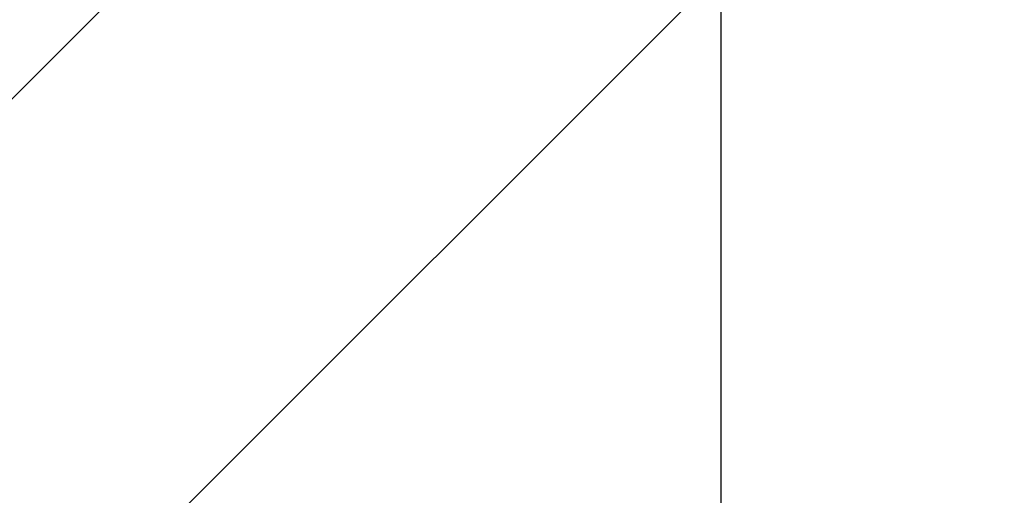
# Model space of a CAD drawing. Header units: millimetres. Extents: x -6179 to 46156, y -8419 to 8561.
# Tile 132 of 172: x -4840.6 to -4833, y 5663.43 to 5667.1. Entities that reach past the tile are written whole.
import ezdxf

# ---------------------------------------------------------------- set-up
doc = ezdxf.new("R2010")
doc.units = ezdxf.units.MM
doc.layers.add('Betonfundamente', color=7, linetype='Continuous', lineweight=18)

msp = doc.modelspace()

# ---------------------------------------------------------------- hatches: boundary and pattern name
at = {"lineweight": 9}
h = msp.add_hatch(dxfattribs=at)
h.set_pattern_fill('ANSI31', color=256)
h.set_pattern_definition([(45, (-95017.643, 44216.9854), (-2.24506403, 2.24506403), [])])
h.paths.add_polyline_path([(-4941.19571, 5659.70769), (-4941.19571, 5662.20769), (-4871.19571, 5662.20769), (-4871.19571, 5592.20769), (-4873.69571, 5592.20769, -0.4142136), (-4878.19571, 5596.70769), (-4878.19571, 5646.20769, 0.4142136), (-4887.19571, 5655.20769), (-4936.69571, 5655.20769, -0.4142136)])
h.paths.add_polyline_path([(-4895.18138, 5670.20769), (-4895.18138, 5673.20769), (-4835.18138, 5673.20769), (-4835.18138, 5633.20769), (-4838.18138, 5633.20769, -0.4142136), (-4841.18138, 5636.20769), (-4841.18138, 5661.20769, 0.4142136), (-4847.18138, 5667.20769), (-4892.18138, 5667.20769, -0.4142136)])
at = {"layer": 'Betonfundamente', "lineweight": 9}
h = msp.add_hatch(dxfattribs=at)
h.set_pattern_fill('ANSI33', color=256, scale=20, angle=90, style=0)
h.set_pattern_definition([(135, (0, 77.94), (-89.8026, -89.8026), []), (135, (5e-15, 167.75), (-89.8026, -89.8026), [63.5, -31.75])])
h.paths.add_polyline_path([(-4846.19571, 200.81877), (-4446.19571, 200.81877), (-4446.19571, 5667.20769), (-4835.18138, 5667.20769), (-4835.18138, 5633.20769), (-4838.18138, 5633.20769), (-4846.19571, 5633.20517)])

# ---------------------------------------------------------------- linework, layer by layer
msp.add_lwpolyline([(-4835.18138, 5633.20769), (-4835.18138, 5673.20769), (-4895.18138, 5673.20769), (-4895.18138, 5670.20769, 0.4142136), (-4892.18138, 5667.20769), (-4847.18138, 5667.20769, -0.4142136), (-4841.18138, 5661.20769), (-4841.18138, 5636.20769, 0.4142136), (-4838.18138, 5633.20769), (-4835.18138, 5633.20769)], format="xyb")

doc.saveas('drawing.dxf')
